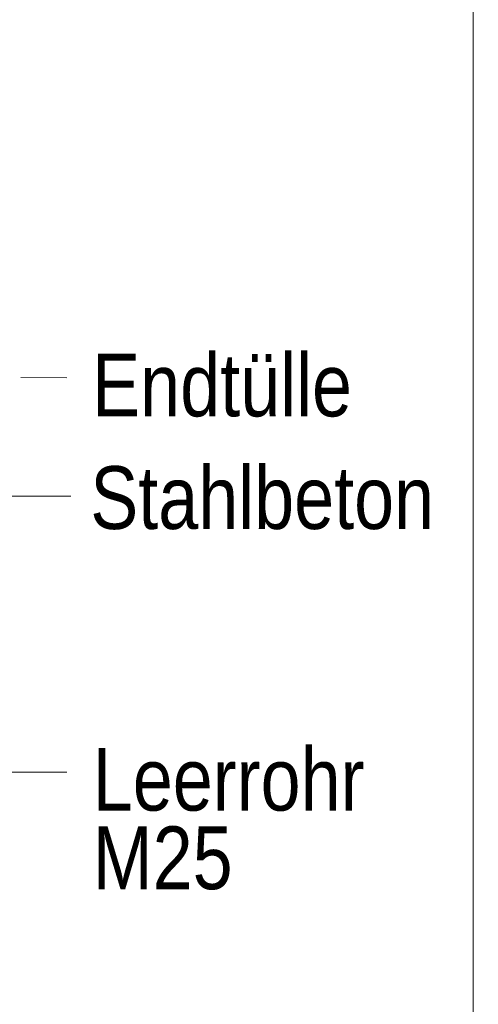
# Model space of a CAD drawing. Extents: x -620 to 300, y 62 to 1107.
# Tile 139 of 256: x 258 to 268, y 643 to 665. Entities that reach past the tile are written whole.
import ezdxf
from ezdxf.lldxf.tags import DXFTag

# ---------------------------------------------------------------- set-up
doc = ezdxf.new("R2010")
doc.units = 0
doc.layers.get('0').update_dxf_attribs({"lineweight": 35})
doc.layers.add('E_Detail_Beschriftung', color=7, linetype='Continuous', lineweight=13, true_color=0x009900)
doc.layers.add('E_Detail_Linie_Text_Bem', color=7, linetype='Continuous', lineweight=13)
doc.styles.get("Standard").update_dxf_attribs({"font": 'ARIALN.TTF'})
tags = doc.linetypes.add('fein_strichliert-A06G9G0V8I', pattern=[4, 1, -2, 1]).pattern_tags.tags
tags[8:9] = [DXFTag(74, 4), DXFTag(75, 0), DXFTag(340, '0'), DXFTag(46, 0.0), DXFTag(50, 0.0), DXFTag(44, 0.0), DXFTag(45, 0.0)]
tags[6:7] = [DXFTag(74, 4), DXFTag(75, 0), DXFTag(340, '0'), DXFTag(46, 0.0), DXFTag(50, 0.0), DXFTag(44, 0.0), DXFTag(45, 0.0)]
tags[4:5] = [DXFTag(74, 4), DXFTag(75, 0), DXFTag(340, '0'), DXFTag(46, 0.0), DXFTag(50, 0.0), DXFTag(44, 0.0), DXFTag(45, 0.0)]

# ---------------------------------------------------------------- blocks, each defined once
blk = doc.blocks.new('Referenz-A06G9G0Z8I')
at = {"layer": 'E_Detail_Linie_Text_Bem', "linetype": 'fein_strichliert-A06G9G0V8I', "ltscale": 0.65}
blk.add_line((267.814, 615.945), (267.814, 677.262), dxfattribs=at)
at = {"layer": 'E_Detail_Linie_Text_Bem', "color": 0, "linetype": 'Continuous', "ltscale": 0.13}
for p, q in [((258.747, 656.827), (257.72, 656.829)), ((258.832, 654.185), (257.149, 654.185)), ((255.726, 648.032), (258.746, 648.032))]:
    blk.add_line(p, q, dxfattribs=at)
at = {"layer": 'E_Detail_Beschriftung', "linetype": 'Continuous', "ltscale": 0.13, "char_height": 1.4, "attachment_point": 1}
for s, insert in [('{\\fArial Narrow;Endtülle}', (259.312, 657.365)), ('{\\fArial Narrow;Stahlbeton}', (259.269, 654.853)), ('{\\fArial Narrow;Leerrohr}', (259.325, 648.571)), ('{\\fArial Narrow;M25}', (259.325, 646.818))]:
    blk.add_mtext(s, dxfattribs=dict(at, insert=insert))

msp = doc.modelspace()

# ---------------------------------------------------------------- block references
at = {"color": 8, "lineweight": 25, "ltscale": 0.25, "true_color": 0x808080}
msp.add_blockref('Referenz-A06G9G0Z8I', (0, 0), dxfattribs=at)

doc.saveas('drawing.dxf')
